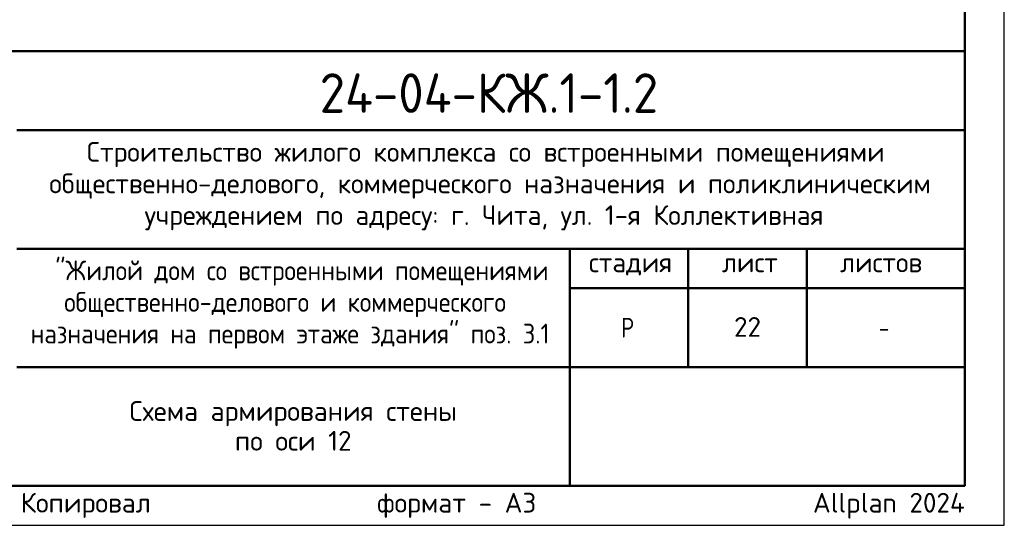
# Model space of a CAD drawing. Header units: millimetres. Extents: x 0 to 42000, y 0 to 29700.
# Tile 8 of 13: x 29538 to 42000, y 0 to 6398. Entities that reach past the tile are written whole.
import ezdxf

# ---------------------------------------------------------------- set-up
doc = ezdxf.new("R2010")
doc.units = ezdxf.units.MM
doc.layers.add('Standard', color=7, linetype='Continuous', lineweight=25)
doc.layers.add('Надписи', color=7, linetype='Continuous', lineweight=25)
doc.styles.add('ISOCPEUR', font='txt')

msp = doc.modelspace()

# ---------------------------------------------------------------- linework, layer by layer
at = {"layer": 'Standard', "color": 7, "linetype": 'Continuous', "lineweight": 50, "transparency": 33554687}
for p, q in [((23000, 6000), (41500, 6000)), ((29500, 5000), (41500, 5000)), ((29500, 3500), (41500, 3500)), ((36500, 2000), (36500, 3500)), ((38000, 2000), (38000, 3500)), ((39500, 2000), (39500, 3500)), ((36500, 3000), (41500, 3000)), ((29500, 2000), (41500, 2000)), ((36500, 500), (36500, 2000)), ((36500, 500), (36500, 2000))]:
    msp.add_line(p, q, dxfattribs=at)
at = {"layer": 'Standard', "color": 7, "linetype": 'Continuous', "lineweight": 25, "transparency": 33554687}
for p, q in [((41500, 500), (41500, 6000)), ((23000, 500), (41500, 500)), ((23000, 500), (41500, 500)), ((23000, 500), (41500, 500))]:
    msp.add_line(p, q, dxfattribs=at)
msp.add_lwpolyline([(0, 0), (42000, 0), (42000, 29700), (0, 29700), (0, 0)], close=True, dxfattribs=at)
at = {"layer": 'Standard', "color": 7, "linetype": 'Continuous', "lineweight": 50, "transparency": 33554687}
msp.add_lwpolyline([(2000, 29200), (41500, 29200), (41500, 500), (2000, 500), (2000, 29200)], close=True, dxfattribs=at)
at = {"layer": 'Standard', "color": 7, "linetype": 'Continuous', "lineweight": 13, "transparency": 33554687}
msp.add_lwpolyline([(41500, 29200), (18300, 29200), (18300, 6000), (41500, 6000), (41500, 29200)], dxfattribs=at)
at = {"layer": 'Standard', "color": 7, "linetype": 'Continuous', "lineweight": 25, "transparency": 33554687}
msp.add_lwpolyline([(41500, 6000), (23000, 6000), (23000, 500), (41500, 500), (41500, 6000)], dxfattribs=at)

# ---------------------------------------------------------------- texts
at = {"layer": 'Standard', "color": 7, "linetype": 'Continuous', "lineweight": 50, "transparency": 33554687, "insert": (33335, 5218), "char_height": 500, "width": 4831.97, "attachment_point": 7, "style": 'ISOCPEUR'}
msp.add_mtext('\\W0.94;24-04-КЖ.1-1.2', dxfattribs=at)
at = {"layer": 'Standard', "color": 7, "linetype": 'Continuous', "lineweight": 25, "transparency": 33554687, "char_height": 250, "attachment_point": 7, "style": 'ISOCPEUR'}
for s, insert, width in [('\\W0.99;Строительство жилого комплекса со встроенными помещениями', (30388, 4533), 10343.94), ('\\W0.99;общественно-делового, коммерческого назначения и поликлиническим', (29912, 4133), 11292.27), ('\\W0.99;учреждением по адресу: г. Чита, ул. 1-я Коллективная', (31119, 3733), 8881.18), ('\\W0.90;"Жилой дом со встроенными помещениями', (29989, 3033), 6132.51), ('\\W0.90;общественно-делового и коммерческого', (30102, 2633), 5904.55), ('\\W0.99;стадия    лист     листов', (36743, 3162), 4372.59), ('\\W0.90;назначения на первом этаже здания" поз. 3.1', (29676, 2233), 6756.08), ('\\W0.80;Р', (37150, 2375), 299.86), ('\\W0.78;-', (40412, 2375), 272.01)]:
    msp.add_mtext(s, dxfattribs=dict(at, insert=insert, width=width))
at = {"layer": 'Standard', "color": 7, "linetype": 'Continuous', "lineweight": 25, "transparency": 33554687, "insert": (33000, 1571), "char_height": 250, "width": 4241.88, "attachment_point": 2, "line_spacing_factor": 0.903614}
msp.add_mtext('\\A1;{\\fISOCPEUR|i0|b0;\\H250.000000;\\W1.000000;\\C7;Схема армирования стены}\\P{\\fISOCPEUR|i0|b0;\\H250.000000;\\W1.000000;\\C7;по оси 12}\\P', dxfattribs=at)
at = {"layer": 'Standard', "color": 8, "linetype": 'Continuous', "lineweight": 13, "transparency": 33554687, "insert": (41500, 248), "char_height": 250, "width": 11749.46, "attachment_point": 6, "style": 'ISOCPEUR'}
msp.add_mtext('\\A1;{\\fISOCPEUR|i0|b0;\\H250.000000;\\W1.000000;\\C8;Копировал                  формат - А3                      Allplan 2024}\\P', dxfattribs=at)
at = {"layer": 'Надписи', "color": 7, "linetype": 'Continuous', "lineweight": 13, "transparency": 33554687, "insert": (38750, 2510), "char_height": 250, "width": 459.38, "attachment_point": 5, "style": 'ISOCPEUR'}
msp.add_mtext('\\A1;{\\fISOCPEUR|i0|b0;\\H250.000000;\\W1.000000;\\C7;22}\\P', dxfattribs=at)

doc.saveas('drawing.dxf')
